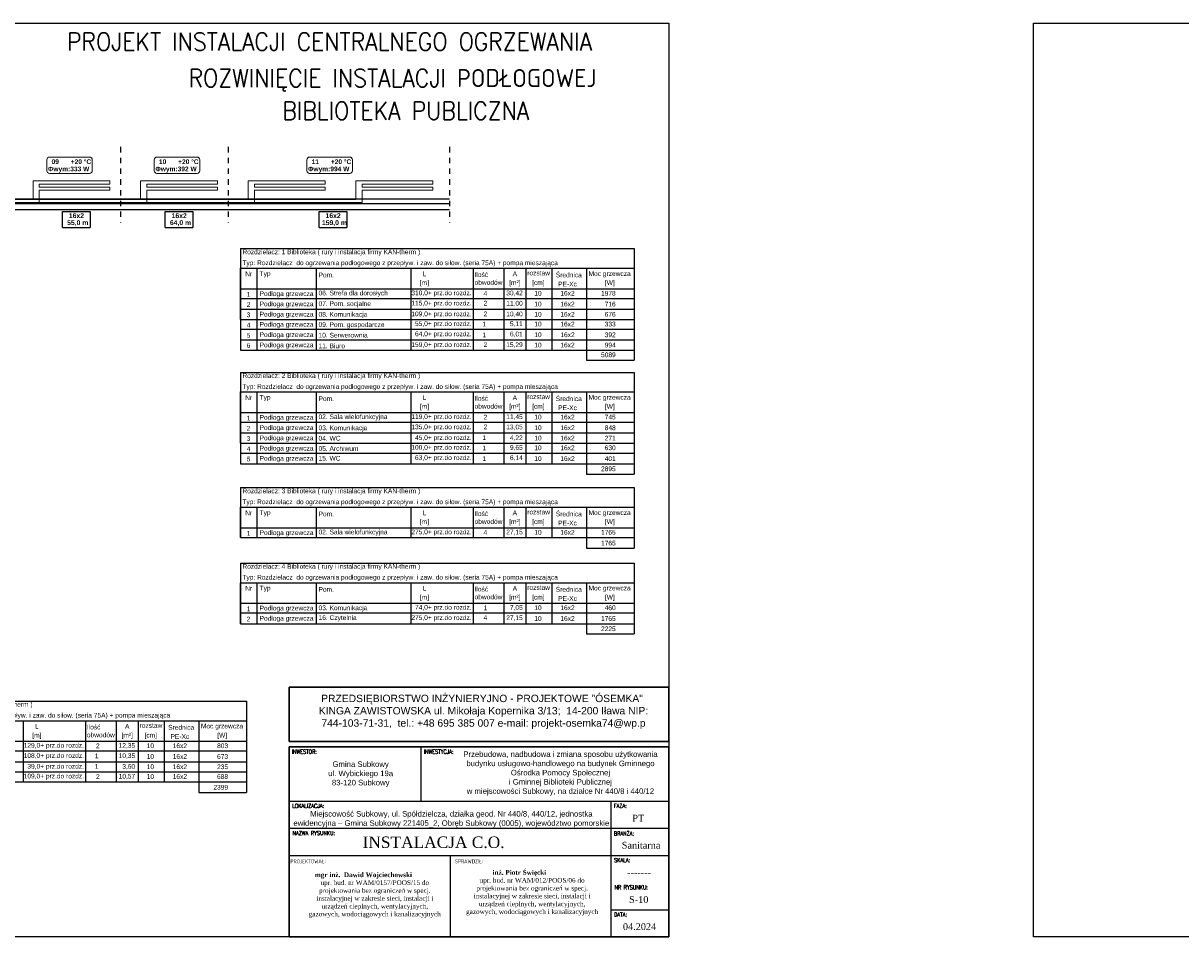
# Model space of a CAD drawing. Extents: x 280060 to 689961, y 120405 to 160329.
# Tile 70 of 85: x 669603 to 673368, y 149132 to 152102. Entities that reach past the tile are written whole.
import ezdxf
from ezdxf.lldxf.tags import DXFTag

# ---------------------------------------------------------------- set-up
doc = ezdxf.new("R2010")
doc.units = 0
doc.header["$MEASUREMENT"] = 0
doc.linetypes.add('3', pattern=[1, 0.5, -0.5])
for name, color, linetype, lineweight in [('KAM-pro Biała Zarys', 7, 'CONTINUOUS', 9), ('KAM-pro Opis Sanitarny', 7, 'CONTINUOUS', 18), ('KAM-pro opis Temperatury', 102, 'CONTINUOUS', 18)]:
    doc.layers.add(name, color=color, linetype=linetype, lineweight=lineweight)
doc.layers.add('KAM-pro Podłogówka Powrót', color=7, linetype='DASH', lineweight=9, true_color=0x008000)
doc.layers.add('KAM-pro Podłogówka Zasilanie', color=7, linetype='SOLID', lineweight=9, true_color=0xff8000)
doc.styles.add('GRUBA', font='times.ttf')
doc.styles.add('KomProjekt', font='arial.ttf')
doc.styles.add('moj', font='romans.shx', dxfattribs={"width": 0.9, "height": 10})
doc.styles.add('Tabelka', font='times.ttf', dxfattribs={"width": 0.8})
tags = doc.linetypes.add('DASH', pattern=[15, 10, -5]).pattern_tags.tags
tags[6:7] = [DXFTag(74, 4), DXFTag(75, 0), DXFTag(340, '0'), DXFTag(46, 0.0), DXFTag(50, 0.0), DXFTag(44, 0.0), DXFTag(45, 0.0)]
tags[4:5] = [DXFTag(74, 4), DXFTag(75, 0), DXFTag(340, '0'), DXFTag(46, 0.0), DXFTag(50, 0.0), DXFTag(44, 0.0), DXFTag(45, 0.0)]
tags = doc.linetypes.add('SOLID', pattern=[10, 10, 0]).pattern_tags.tags
tags[6:7] = [DXFTag(74, 4), DXFTag(75, 0), DXFTag(340, '0'), DXFTag(46, 0.0), DXFTag(50, 0.0), DXFTag(44, 0.0), DXFTag(45, 0.0)]
tags[4:5] = [DXFTag(74, 4), DXFTag(75, 0), DXFTag(340, '0'), DXFTag(46, 0.0), DXFTag(50, 0.0), DXFTag(44, 0.0), DXFTag(45, 0.0)]

msp = doc.modelspace()

# ---------------------------------------------------------------- linework, layer by layer
at = {"layer": 'KAM-pro Biała Zarys', "linetype": '3', "lineweight": 25, "ltscale": 35}
for p, q in [((669919.6, 151699.9), (669919.6, 151453.2)), ((670269.6, 151699.9), (670269.6, 151453.2)), ((670989.2, 151699.9), (670989.2, 151453.2))]:
    msp.add_line(p, q, dxfattribs=at)
at = {"layer": 'KAM-pro Biała Zarys', "lineweight": 25}
for p, q in [((666118.7, 151531.3), (670989.2, 151531.3)), ((666118.7, 151516.3), (670989.2, 151516.3)), ((666118.7, 151496.3), (670989.2, 151496.3)), ((669730.4, 151438.3), (669730.4, 151490)), ((669730.4, 151490), (669820.4, 151490)), ((669820.4, 151490), (669820.4, 151438.3)), ((670064.6, 151438.3), (670064.6, 151490)), ((670064.6, 151490), (670154.5, 151490)), ((670154.5, 151490), (670154.5, 151438.3)), ((670565.2, 151438.3), (670565.2, 151490)), ((670565.2, 151490), (670655.2, 151490)), ((670655.2, 151490), (670655.2, 151438.3)), ((669730.4, 151438.3), (669820.4, 151438.3)), ((670064.6, 151438.3), (670154.5, 151438.3)), ((670565.2, 151438.3), (670655.2, 151438.3)), ((670896.8, 149749.6), (670896.8, 149573.2)), ((670468.1, 149573.2), (671702.5, 149573.2)), ((671515.4, 149132.4), (671515.4, 149573.2)), ((670468.1, 149485.1), (671702.5, 149485.1)), ((670468.1, 149396.9), (671515.4, 149396.9)), ((670991.8, 149396.9), (670991.8, 149132.4)), ((671515.4, 149396.9), (671702.5, 149396.9)), ((671515.4, 149220.6), (671702.5, 149220.6))]:
    msp.add_line(p, q, dxfattribs=at)
at = {"layer": 'KAM-pro Biała Zarys', "lineweight": 30}
for p, q in [((671702.5, 149943.6), (670468.1, 149943.6)), ((670468.1, 149943.6), (670468.1, 149767.2)), ((671702.5, 149943.6), (671702.5, 149767.2)), ((670468.1, 149767.2), (671702.5, 149767.2)), ((671702.5, 149749.6), (670468.1, 149749.6)), ((670468.1, 149749.6), (670468.1, 149132.4)), ((671702.5, 149132.4), (671702.5, 149749.6)), ((670468.1, 149132.4), (671702.5, 149132.4))]:
    msp.add_line(p, q, dxfattribs=at)
at = {"layer": 'KAM-pro Biała Zarys', "lineweight": 25}
for points in [[(665402.5, 152102.4), (671702.5, 152102.4), (671702.5, 149132.4), (665402.5, 149132.4)], [(672888.6, 152102.4), (679188.6, 152102.4), (679188.6, 149132.4), (672888.6, 149132.4)]]:
    msp.add_lwpolyline(points, close=True, dxfattribs=at)
at = {"layer": 'KAM-pro Opis Sanitarny', "lineweight": 25}
for p, q in [((670309.8, 151369.6), (670309.8, 151039.1)), ((670309.8, 151369.6), (671590.7, 151369.6)), ((671590.7, 151369.6), (671590.7, 151007.4)), ((670309.8, 151305.8), (671590.7, 151305.8)), ((670309.8, 151139.1), (670309.8, 151305.8)), ((670363.1, 151305.8), (670363.1, 151039.1)), ((670555.8, 151305.8), (670555.8, 151039.1)), ((670864.1, 151305.8), (670864.1, 151039.1)), ((671066.8, 151305.8), (671066.8, 151039.1)), ((671166.7, 151305.8), (671166.7, 151039.1)), ((671238.1, 151305.8), (671238.1, 151039.1)), ((671322.9, 151305.8), (671322.9, 151039.1)), ((671435, 151305.8), (671435, 151007.4)), ((670309.8, 151239.1), (671590.7, 151239.1)), ((670309.8, 151207.4), (671590.7, 151207.4)), ((670309.8, 151172.5), (671590.7, 151172.5)), ((670309.8, 151139.1), (671590.7, 151139.1)), ((670309.8, 151107.4), (671590.7, 151107.4)), ((670309.8, 151072.5), (671590.7, 151072.5)), ((670309.8, 151039.1), (671590.7, 151039.1)), ((671435, 151007.4), (671590.7, 151007.4)), ((670309.8, 150967.3), (670309.8, 150670.2)), ((670309.8, 150967.3), (671590.7, 150967.3)), ((671590.7, 150967.3), (671590.7, 150636.8)), ((670309.8, 150903.5), (671590.7, 150903.5)), ((670309.8, 150736.8), (670309.8, 150903.5)), ((670363.1, 150903.5), (670363.1, 150670.2)), ((670555.8, 150903.5), (670555.8, 150670.2)), ((670864.1, 150903.5), (670864.1, 150670.2)), ((671066.8, 150903.5), (671066.8, 150670.2)), ((671166.7, 150903.5), (671166.7, 150670.2)), ((671238.1, 150903.5), (671238.1, 150670.2)), ((671322.9, 150903.5), (671322.9, 150670.2)), ((671435, 150903.5), (671435, 150636.8)), ((670309.8, 150836.8), (671590.7, 150836.8)), ((670309.8, 150805.1), (671590.7, 150805.1)), ((670309.8, 150770.2), (671590.7, 150770.2)), ((670309.8, 150736.8), (671590.7, 150736.8)), ((670309.8, 150705.1), (671590.7, 150705.1)), ((670309.8, 150670.2), (671590.7, 150670.2)), ((671435, 150636.8), (671590.7, 150636.8)), ((670309.8, 150592.6), (670309.8, 150430.4)), ((670309.8, 150592.6), (671590.7, 150592.6)), ((671590.7, 150592.6), (671590.7, 150395.5)), ((670309.8, 150528.8), (671590.7, 150528.8)), ((670309.8, 150430.4), (670309.8, 150528.8)), ((670363.1, 150528.8), (670363.1, 150430.4)), ((670555.8, 150528.8), (670555.8, 150430.4)), ((670864.1, 150528.8), (670864.1, 150430.4)), ((671066.8, 150528.8), (671066.8, 150430.4)), ((671166.7, 150528.8), (671166.7, 150430.4)), ((671238.1, 150528.8), (671238.1, 150430.4)), ((671322.9, 150528.8), (671322.9, 150430.4)), ((671435, 150528.8), (671435, 150395.5)), ((670309.8, 150462.2), (671590.7, 150462.2)), ((670309.8, 150430.4), (671590.7, 150430.4)), ((671435, 150395.5), (671590.7, 150395.5)), ((670309.8, 150347.3), (670309.8, 150150.2)), ((670309.8, 150347.3), (671590.7, 150347.3)), ((671590.7, 150347.3), (671590.7, 150116.9)), ((670309.8, 150283.5), (671590.7, 150283.5)), ((670309.8, 150150.2), (670309.8, 150283.5)), ((670363.1, 150283.5), (670363.1, 150150.2)), ((670555.8, 150283.5), (670555.8, 150150.2)), ((670864.1, 150283.5), (670864.1, 150150.2)), ((671066.8, 150283.5), (671066.8, 150150.2)), ((671166.7, 150283.5), (671166.7, 150150.2)), ((671238.1, 150283.5), (671238.1, 150150.2)), ((671322.9, 150283.5), (671322.9, 150150.2)), ((671435, 150283.5), (671435, 150116.9)), ((670309.8, 150216.9), (671590.7, 150216.9)), ((670309.8, 150185.1), (671590.7, 150185.1)), ((670309.8, 150150.2), (671590.7, 150150.2)), ((671435, 150116.9), (671590.7, 150116.9)), ((669049.1, 149898.8), (670329.9, 149898.8)), ((670329.9, 149898.8), (670329.9, 149601.7)), ((669049.1, 149835), (670329.9, 149835)), ((669603.4, 149835), (669603.4, 149636.6)), ((669806, 149835), (669806, 149636.6)), ((669905.9, 149835), (669905.9, 149636.6)), ((669977.3, 149835), (669977.3, 149636.6)), ((670062.1, 149835), (670062.1, 149636.6)), ((670174.3, 149835), (670174.3, 149601.7)), ((669049.1, 149768.3), (670329.9, 149768.3)), ((669049.1, 149736.6), (670329.9, 149736.6)), ((669049.1, 149701.7), (670329.9, 149701.7)), ((669049.1, 149668.3), (670329.9, 149668.3)), ((669049.1, 149636.6), (670329.9, 149636.6)), ((670174.3, 149601.7), (670329.9, 149601.7))]:
    msp.add_line(p, q, dxfattribs=at)
at = {"layer": 'KAM-pro opis Temperatury', "color": 3}
for points in [[(669688.7, 151614.1), (669819.1, 151614.1, 0.414214), (669827.9, 151622.9), (669827.9, 151658.2, 0.414214), (669819.1, 151667.1), (669688.7, 151667.1, 0.414214), (669679.9, 151658.2), (669679.9, 151622.9, 0.414214), (669688.7, 151614.1)], [(670038.1, 151614.1), (670168.4, 151614.1, 0.414214), (670177.2, 151622.9), (670177.2, 151658.2, 0.414214), (670168.4, 151667.1), (670038.1, 151667.1, 0.414214), (670029.2, 151658.2), (670029.2, 151622.9, 0.414214), (670038.1, 151614.1)], [(670534.7, 151614.1), (670665, 151614.1, 0.414214), (670673.9, 151622.9), (670673.9, 151658.2, 0.414214), (670665, 151667.1), (670534.7, 151667.1, 0.414214), (670525.9, 151658.2), (670525.9, 151622.9, 0.414214), (670534.7, 151614.1)]]:
    msp.add_lwpolyline(points, format="xyb", dxfattribs=at)
at = {"layer": 'KAM-pro Podłogówka Powrót', "color": 4}
for p, q in [((669655.1, 151579.4), (669655.1, 151569.4)), ((669655.1, 151569.4), (669885.1, 151569.4)), ((669885.1, 151559.4), (669655.1, 151559.4)), ((669655.1, 151559.4), (669655.1, 151549.4)), ((669885.1, 151569.4), (669885.1, 151559.4)), ((670005.1, 151579.4), (670005.1, 151569.4)), ((670005.1, 151569.4), (670235.1, 151569.4)), ((670235.1, 151559.4), (670005.1, 151559.4)), ((670005.1, 151559.4), (670005.1, 151549.4)), ((670235.1, 151569.4), (670235.1, 151559.4)), ((670355.1, 151579.4), (670355.1, 151569.4)), ((670355.1, 151569.4), (670585.1, 151569.4)), ((670585.1, 151559.4), (670355.1, 151559.4)), ((670355.1, 151559.4), (670355.1, 151549.4)), ((670585.1, 151569.4), (670585.1, 151559.4)), ((670705.1, 151579.4), (670705.1, 151569.4)), ((670705.1, 151569.4), (670935.1, 151569.4)), ((670935.1, 151559.4), (670705.1, 151559.4)), ((670705.1, 151559.4), (670705.1, 151549.4)), ((670935.1, 151569.4), (670935.1, 151559.4)), ((666335.1, 151519.4), (670705.1, 151519.4))]:
    msp.add_line(p, q, dxfattribs=at)
for points in [[(669655.1, 151549.4), (669655.1, 151549.1), (669655.1, 151548.2), (669655.1, 151546.4), (669655.1, 151543.6), (669655.1, 151540.2), (669655.1, 151536.3), (669655.1, 151532.4), (669655.1, 151528.5), (669655.1, 151525.1), (669655.1, 151522.3), (669655.1, 151520.5), (669655.1, 151519.6), (669655.1, 151519.4)], [(670005.1, 151549.4), (670005.1, 151549.1), (670005.1, 151548.2), (670005.1, 151546.4), (670005.1, 151543.6), (670005.1, 151540.2), (670005.1, 151536.3), (670005.1, 151532.4), (670005.1, 151528.5), (670005.1, 151525.1), (670005.1, 151522.3), (670005.1, 151520.5), (670005.1, 151519.6), (670005.1, 151519.4)], [(670355.1, 151549.4), (670355.1, 151549.1), (670355.1, 151548.2), (670355.1, 151546.4), (670355.1, 151543.6), (670355.1, 151540.2), (670355.1, 151536.3), (670355.1, 151532.4), (670355.1, 151528.5), (670355.1, 151525.1), (670355.1, 151522.3), (670355.1, 151520.5), (670355.1, 151519.6), (670355.1, 151519.4)], [(670705.1, 151549.4), (670705.1, 151549.1), (670705.1, 151548.2), (670705.1, 151546.4), (670705.1, 151543.6), (670705.1, 151540.2), (670705.1, 151536.3), (670705.1, 151532.4), (670705.1, 151528.5), (670705.1, 151525.1), (670705.1, 151522.3), (670705.1, 151520.5), (670705.1, 151519.6), (670705.1, 151519.4)]]:
    msp.add_open_spline(points, degree=3, knots=[0, 0, 0, 0, 0.698723, 2.614576, 5.477085, 9.015778, 12.96018, 17.03982, 20.984222, 24.522915, 27.385424, 29.301277, 30, 30, 30, 30], dxfattribs=at)
at = {"layer": 'KAM-pro Podłogówka Zasilanie', "color": 1}
for p, q in [((669635.1, 151549.4), (669635.1, 151589.4)), ((669635.1, 151589.4), (669885.1, 151589.4)), ((669885.1, 151579.4), (669655.1, 151579.4)), ((669885.1, 151589.4), (669885.1, 151579.4)), ((669985.1, 151549.4), (669985.1, 151589.4)), ((669985.1, 151589.4), (670235.1, 151589.4)), ((670235.1, 151579.4), (670005.1, 151579.4)), ((670235.1, 151589.4), (670235.1, 151579.4)), ((670335.1, 151549.4), (670335.1, 151589.4)), ((670335.1, 151589.4), (670585.1, 151589.4)), ((670585.1, 151579.4), (670355.1, 151579.4)), ((670585.1, 151589.4), (670585.1, 151579.4)), ((670685.1, 151549.4), (670685.1, 151589.4)), ((670685.1, 151589.4), (670935.1, 151589.4)), ((670935.1, 151579.4), (670705.1, 151579.4)), ((670935.1, 151589.4), (670935.1, 151579.4)), ((666325.1, 151529.4), (670685.1, 151529.4))]:
    msp.add_line(p, q, dxfattribs=at)
for points in [[(669635.1, 151549.4), (669635.1, 151549.2), (669635.1, 151548.6), (669635.1, 151547.4), (669635.1, 151545.5), (669635.1, 151543.3), (669635.1, 151540.7), (669635.1, 151538), (669635.1, 151535.5), (669635.1, 151533.2), (669635.1, 151531.3), (669635.1, 151530.1), (669635.1, 151529.5), (669635.1, 151529.4)], [(669985.1, 151549.4), (669985.1, 151549.2), (669985.1, 151548.6), (669985.1, 151547.4), (669985.1, 151545.5), (669985.1, 151543.3), (669985.1, 151540.7), (669985.1, 151538), (669985.1, 151535.5), (669985.1, 151533.2), (669985.1, 151531.3), (669985.1, 151530.1), (669985.1, 151529.5), (669985.1, 151529.4)], [(670335.1, 151549.4), (670335.1, 151549.2), (670335.1, 151548.6), (670335.1, 151547.4), (670335.1, 151545.5), (670335.1, 151543.3), (670335.1, 151540.7), (670335.1, 151538), (670335.1, 151535.5), (670335.1, 151533.2), (670335.1, 151531.3), (670335.1, 151530.1), (670335.1, 151529.5), (670335.1, 151529.4)], [(670685.1, 151549.4), (670685.1, 151549.2), (670685.1, 151548.6), (670685.1, 151547.4), (670685.1, 151545.5), (670685.1, 151543.3), (670685.1, 151540.7), (670685.1, 151538), (670685.1, 151535.5), (670685.1, 151533.2), (670685.1, 151531.3), (670685.1, 151530.1), (670685.1, 151529.5), (670685.1, 151529.4)]]:
    msp.add_open_spline(points, degree=3, knots=[0, 0, 0, 0, 0.465815, 1.74305, 3.65139, 6.010518, 8.64012, 11.35988, 13.989482, 16.34861, 18.25695, 19.534185, 20, 20, 20, 20], dxfattribs=at)

# ---------------------------------------------------------------- texts
at = {"layer": 'KAM-pro Biała Zarys', "color": 1, "lineweight": 25, "style": 'moj', "width": 0.9}
for s, p in [('PROJEKT INSTALACJI CENTRALNEGO OGRZEWANIA', (669745.5, 152013)), ('ROZWINIĘCIE INSTALACJI PODŁOGOWEJ', (670141, 151894.8)), ('BIBLIOTEKA PUBLICZNA', (670445.7, 151788.4))]:
    msp.add_text(s, height=58.343, dxfattribs=at).set_placement(p)
at = {"layer": 'KAM-pro Biała Zarys', "lineweight": 20, "style": 'GRUBA'}
msp.add_text('INSTALACJA C.O.', height=37.305, dxfattribs=at).set_placement((670706.9, 149421.2))
at = {"layer": 'KAM-pro Biała Zarys', "lineweight": 25, "char_height": 15.84, "attachment_point": 2}
for s, insert in [('\\fArial|b1|i0;16x2', (669776.3, 151484.5)), ('\\fArial|b1|i0;16x2', (670110.5, 151484.5)), ('\\fArial|b1|i0;16x2', (670611.1, 151484.5)), ('{\\fArial|b1|i0|c238|p34;55,0 m}', (669780.5, 151461.9)), ('{\\fArial|b1|i0|c238|p34;64,0 m}', (670114.7, 151461.9)), ('{\\fArial|b1|i0|c238|p34;159,0 m}', (670615.3, 151461.9))]:
    msp.add_mtext(s, dxfattribs=dict(at, insert=insert))
at = {"layer": 'KAM-pro Biała Zarys', "lineweight": 25, "attachment_point": 5}
for s, insert, char_height, width, style in [('PRZEDSIĘBIORSTWO INŻYNIERYJNO - PROJEKTOWE "ÓSEMKA"  KINGA ZAWISTOWSKA ul. Mikołaja Kopernika 3/13;  14-200 Iława NIP: 744-103-71-31,  tel.: +48 695 385 007 e-mail: projekt-osemka74@wp.p', (671100.1, 149863.8), 24, 1112.605, 'KomProjekt'), ('\\pt198.39;{\\Fromans|c238;INWESTOR:}', (670517.4, 149734.2), 13.226, 80.865, 'Tabelka'), ('\\pt198.39;{\\Fromans|c238;INWESTYCJA:}', (670954.2, 149734.2), 13.226, 97.183, 'Tabelka'), ('\\A1;Przebudowa, nadbudowa i zmiana sposobu użytkowania budynku usługowo-handlowego na budynek Gminnego Ośrodka Pomocy Społecznej ^Ji Gminnej Biblioteki Publicznej \\Pw miejscowości Subkowy, na działce Nr 440/8 i 440/12', (671350.5, 149663.5), 18, 693.049, 'KomProjekt'), ('Gmina Subkowy\\Pul. Wybickiego 19a\\P83-120 Subkowy', (670700.7, 149661), 18, 357.226, 'KomProjekt'), ('\\pt198.39;{\\Fromans|c238;LOKALIZACJA:}', (670529.9, 149557.8), 13.226, 105.801, 'Tabelka'), ('Miejscowość Subkowy, ul. Spółdzielcza, działka geod. Nr 440/8, 440/12, jednostka ewidencyjna – Gmina Subkowy 221405_2, Obręb Subkowy (0005), województwo pomorskie', (670995.6, 149514.5), 18, 1052.831, 'KomProjekt'), ('\\pt198.39;{\\Fromans|c238;FAZA:}', (671545, 149557.8), 13.226, 41.576, 'Tabelka'), ('\\pt330.64;{\\W1;PT}', (671603.6, 149518.1), 22.043, 76.108, 'Tabelka'), ('\\pt198.39;{\\Fromans|c238;NAZWA RYSUNKU:}', (670548.3, 149469.6), 13.226, 142.635, 'Tabelka'), ('\\pt112.5;{\\Fromans|c238;BRANŻA:}', (671556.9, 149468.1), 13.226, 65.349, 'Tabelka'), ('\\pt330.64;{\\W1;Sanitarna}', (671612.7, 149430), 22.043, 105.552, 'Tabelka'), ('\\pt198.39;{\\Fromans|c238;PROJEKTOWAŁ:}', (670529.6, 149377.9), 13.226, 105.326, 'Tabelka'), ('\\pt198.39;{\\Fromans|c238;SPRAWDZIŁ:}', (671053.2, 149377.9), 13.226, 105.326, 'Tabelka'), ('\\pt198.39;{\\Fromans|c238;SKALA:}', (671551.2, 149381.5), 13.226, 53.958, 'Tabelka'), ('\\pi-74.314;{\\fTimes New Roman|b1|i0|c238|p18;mgr inż.  Dawid Wojciechowski\\fTimes New Roman|b0|i0|c238|p18;\\P\\pi0;upr. bud. nr WAM/0157/POOS/15 do \\Pprojektowania bez ograniczeń w specj. \\Pinstalacyjnej w zakresie sieci, instalacji i \\Purządzeń cieplnych, wentylacyjnych, \\Pgazowych, wodociągowych i kanalizacyjnych}', (670746.7, 149267.8), 15.3, 421.876, 'KomProjekt'), ('\\pi-82.57;{\\fTimes New Roman|b1|i0|c238|p18;inż. Piotr Święcki\\fTimes New Roman|b0|i0|c238|p18;\\P\\pi0;upr. bud. nr WAM/012/POOS/06 do \\Pprojektowania bez ograniczeń w specj. \\Pinstalacyjnej w zakresie sieci, instalacji i \\Purządzeń cieplnych, wentylacyjnych, \\Pgazowych, wodociągowych i kanalizacyjnych}', (671258.4, 149275.4), 15.3, 421.876, 'KomProjekt'), ('\\pt330.64;{\\W1;-------}', (671606, 149341.8), 22.043, 89.072, 'Tabelka'), ('\\pt198.39;{\\Fromans|c238;NR RYSUNKU:}', (671580.6, 149293.3), 13.226, 112.882, 'Tabelka'), ('\\pt330.64;{\\W1;S-10}', (671605.2, 149253.6), 22.043, 89.072, 'Tabelka'), ('\\pt198.39;{\\Fromans|c238;DATA:}', (671545.9, 149205.1), 13.226, 43.36, 'Tabelka'), ('\\pt330.64;{\\W1;04.2024}', (671607.7, 149165.5), 22.043, 137.586, 'Tabelka')]:
    msp.add_mtext(s, dxfattribs=dict(at, insert=insert, char_height=char_height, width=width, style=style))
at = {"layer": 'KAM-pro Opis Sanitarny', "lineweight": 25, "char_height": 15.358}
for s, insert, attachment_point in [('{\\fArial|b0|i0|c238|p34;Typ: Rozdzielacz  do ogrzewania podłogowego z przepływ. i zaw. do siłow. (seria 75A) + pompa mieszająca}', (670316.1, 151311.1), 7), ('{\\fArial|b0|i0|c238|p34;Rozdzielacz: 1 Biblioteka ( rury i instalacja firmy KAN-therm )}', (670316.1, 151346.6), 7), ('\\fArial|b0|i0;Nr', (670336.5, 151279.9), 8), ('\\fArial|b0|i0;Typ', (670372, 151276), 7), ('{\\fArial|b0|i0|c238|p34;Pom.}', (670563.7, 151276), 7), ('\\fArial|b0|i0;L', (670908.4, 151279.9), 8), ('{\\fArial|b0|i0|c238|p34;Ilość \\Pobwodów}', (671071.1, 151251.6), 7), ('\\fArial|b0|i0;A', (671202.2, 151279.9), 8), ('{\\fArial|b0|i0|c238|p34;rozstaw}', (671242.5, 151282.4), 7), ('{\\fArial|b0|i0|c238|p34;Średnica}', (671377.7, 151276), 8), ('{\\fArial|b0|i0|c238|p34;Moc grzewcza}', (671510.5, 151276), 8), ('\\fArial|b0|i0;[m]', (670908.4, 151246.5), 8), ('\\fArial|b0|i0;[m²]', (671202.2, 151246.5), 8), ('{\\fArial|b0|i0|c238|p34;[cm]}', (671278.7, 151246.5), 8), ('{\\fArial|b0|i0|c238|p34;PE-Xc}', (671373.5, 151246.5), 8), ('{\\fArial|b0|i0|c238|p34;[W]}', (671511.1, 151246.5), 8), ('\\fArial|b0|i0;1', (670342, 151213.2), 9), ('\\fArial|b0|i0;Podłoga grzewcza', (670372, 151210.9), 7), ('{\\fArial|b0|i0|c238|p34;06. Strefa dla dorosłych}', (670563.7, 151212.9), 7), ('{\\fArial|b0|i0|c238|p34;310,0+ prz.do rozdz.}', (671061.7, 151213.4), 9), ('{\\fArial|b0|i0|c238|p34;4}', (671112.5, 151216.4), 9), ('{\\fArial|b0|i0|c238|p34;30,42}', (671227.9, 151214.8), 9), ('{\\fArial|b0|i0|c238|p34;10}', (671289.3, 151216.4), 9), ('{\\fArial|b0|i0|c238|p34;16x2}', (671396.7, 151216.4), 9), ('{\\fArial|b0|i0|c238|p34;1978}', (671530.2, 151216.4), 9), ('\\fArial|b0|i0;2', (670342, 151179.9), 9), ('\\fArial|b0|i0;Podłoga grzewcza', (670372, 151177.6), 7), ('{\\fArial|b0|i0|c238|p34;07. Pom. socjalne}', (670563.7, 151178.4), 7), ('{\\fArial|b0|i0|c238|p34;115,0+ prz.do rozdz.}', (671061.7, 151180.1), 9), ('{\\fArial|b0|i0|c238|p34;2}', (671112.5, 151184.6), 9), ('{\\fArial|b0|i0|c238|p34;11,00}', (671227.9, 151181.5), 9), ('{\\fArial|b0|i0|c238|p34;10}', (671289.3, 151181.5), 9), ('{\\fArial|b0|i0|c238|p34;16x2}', (671396.7, 151181.5), 9), ('{\\fArial|b0|i0|c238|p34;716}', (671530.2, 151181.4), 9), ('\\fArial|b0|i0;3', (670342, 151146.5), 9), ('\\fArial|b0|i0;Podłoga grzewcza', (670372, 151144.2), 7), ('{\\fArial|b0|i0|c238|p34;08. Komunikacja}', (670563.7, 151143.5), 7), ('{\\fArial|b0|i0|c238|p34;109,0+ prz.do rozdz.}', (671061.7, 151145.1), 9), ('{\\fArial|b0|i0|c238|p34;2}', (671112.5, 151149.7), 9), ('{\\fArial|b0|i0|c238|p34;10,40}', (671227.9, 151146.6), 9), ('{\\fArial|b0|i0|c238|p34;10}', (671289.3, 151148.1), 9), ('{\\fArial|b0|i0|c238|p34;16x2}', (671396.7, 151148.2), 9), ('{\\fArial|b0|i0|c238|p34;676}', (671530.2, 151148.1), 9), ('{\\fArial|b0|i0|c238|p34;4}', (670342, 151113.2), 9), ('\\fArial|b0|i0;Podłoga grzewcza', (670372, 151110.9), 7), ('{\\fArial|b0|i0|c238|p34;09. Pom. gospodarcze}', (670563.7, 151110.2), 7), ('{\\fArial|b0|i0|c238|p34;55,0+ prz.do rozdz.}', (671061.7, 151113.4), 9), ('{\\fArial|b0|i0|c238|p34;1}', (671108.8, 151116.4), 9), ('{\\fArial|b0|i0|c238|p34;5,11}', (671227.9, 151114.8), 9), ('{\\fArial|b0|i0|c238|p34;10}', (671289.3, 151116.4), 9), ('{\\fArial|b0|i0|c238|p34;16x2}', (671396.7, 151116.4), 9), ('{\\fArial|b0|i0|c238|p34;333}', (671530.2, 151116.4), 9), ('{\\fArial|b0|i0|c238|p34;5}', (670342, 151079.9), 9), ('\\fArial|b0|i0;Podłoga grzewcza', (670372, 151077.6), 7), ('{\\fArial|b0|i0|c238|p34;10. Serwerownia}', (670563.7, 151080.4), 7), ('{\\fArial|b0|i0|c238|p34;64,0+ prz.do rozdz.}', (671061.7, 151080.1), 9), ('{\\fArial|b0|i0|c238|p34;1}', (671108.8, 151081.5), 9), ('{\\fArial|b0|i0|c238|p34;2}', (671112.5, 151049.7), 9), ('{\\fArial|b0|i0|c238|p34;6,01}', (671227.9, 151081.5), 9), ('{\\fArial|b0|i0|c238|p34;10}', (671289.3, 151081.5), 9), ('{\\fArial|b0|i0|c238|p34;16x2}', (671396.7, 151081.5), 9), ('{\\fArial|b0|i0|c238|p34;392}', (671530.2, 151081.4), 9), ('{\\fArial|b0|i0|c238|p34;6}', (670342, 151046.5), 9), ('\\fArial|b0|i0;Podłoga grzewcza', (670372, 151044.2), 7), ('{\\fArial|b0|i0|c238|p34;11. Biuro}', (670563.7, 151045.5), 7), ('{\\fArial|b0|i0|c238|p34;159,0+ prz.do rozdz.}', (671061.7, 151045.1), 9), ('{\\fArial|b0|i0|c238|p34;15,29}', (671227.9, 151046.6), 9), ('{\\fArial|b0|i0|c238|p34;10}', (671289.3, 151048.1), 9), ('{\\fArial|b0|i0|c238|p34;16x2}', (671396.7, 151048.2), 9), ('{\\fArial|b0|i0|c238|p34;5089}', (671530.2, 151016.4), 9), ('{\\fArial|b0|i0|c238|p34;994}', (671530.2, 151048.1), 9), ('{\\fArial|b0|i0|c238|p34;Rozdzielacz: 2 Biblioteka ( rury i instalacja firmy KAN-therm )}', (670316.1, 150944.3), 7), ('{\\fArial|b0|i0|c238|p34;Typ: Rozdzielacz  do ogrzewania podłogowego z przepływ. i zaw. do siłow. (seria 75A) + pompa mieszająca}', (670316.1, 150908.8), 7), ('\\fArial|b0|i0;Nr', (670336.5, 150877.6), 8), ('\\fArial|b0|i0;Typ', (670372, 150873.7), 7), ('{\\fArial|b0|i0|c238|p34;Pom.}', (670563.7, 150873.7), 7), ('\\fArial|b0|i0;L', (670908.4, 150877.6), 8), ('{\\fArial|b0|i0|c238|p34;Ilość \\Pobwodów}', (671071.1, 150849.3), 7), ('\\fArial|b0|i0;A', (671202.2, 150877.6), 8), ('{\\fArial|b0|i0|c238|p34;rozstaw}', (671242.5, 150880.1), 7), ('{\\fArial|b0|i0|c238|p34;Średnica}', (671377.7, 150873.7), 8), ('{\\fArial|b0|i0|c238|p34;Moc grzewcza}', (671510.5, 150873.7), 8), ('\\fArial|b0|i0;[m]', (670908.4, 150844.2), 8), ('\\fArial|b0|i0;[m²]', (671202.2, 150844.2), 8), ('{\\fArial|b0|i0|c238|p34;[cm]}', (671278.7, 150844.2), 8), ('{\\fArial|b0|i0|c238|p34;PE-Xc}', (671373.5, 150844.2), 8), ('{\\fArial|b0|i0|c238|p34;[W]}', (671511.1, 150844.2), 8), ('\\fArial|b0|i0;1', (670342, 150810.9), 9), ('\\fArial|b0|i0;Podłoga grzewcza', (670372, 150808.6), 7), ('{\\fArial|b0|i0|c238|p34;02. Sala wielofunkcyjna}', (670563.7, 150810.7), 7), ('{\\fArial|b0|i0|c238|p34;119,0+ prz.do rozdz.}', (671061.7, 150811.1), 9), ('{\\fArial|b0|i0|c238|p34;2}', (671112.5, 150814.1), 9), ('{\\fArial|b0|i0|c238|p34;11,45}', (671227.9, 150812.5), 9), ('{\\fArial|b0|i0|c238|p34;10}', (671289.3, 150814.1), 9), ('{\\fArial|b0|i0|c238|p34;16x2}', (671396.7, 150814.1), 9), ('{\\fArial|b0|i0|c238|p34;745}', (671530.2, 150814.1), 9), ('\\fArial|b0|i0;2', (670342, 150777.6), 9), ('\\fArial|b0|i0;Podłoga grzewcza', (670372, 150775.3), 7), ('{\\fArial|b0|i0|c238|p34;03. Komunikacja}', (670563.7, 150774.6), 7), ('{\\fArial|b0|i0|c238|p34;135,0+ prz.do rozdz.}', (671061.7, 150777.8), 9), ('{\\fArial|b0|i0|c238|p34;1}', (671108.8, 150747.4), 9), ('{\\fArial|b0|i0|c238|p34;2}', (671112.5, 150782.3), 9), ('{\\fArial|b0|i0|c238|p34;13,05}', (671227.9, 150779.2), 9), ('{\\fArial|b0|i0|c238|p34;10}', (671289.3, 150779.2), 9), ('{\\fArial|b0|i0|c238|p34;16x2}', (671396.7, 150779.2), 9), ('{\\fArial|b0|i0|c238|p34;848}', (671530.2, 150779.1), 9), ('{\\fArial|b0|i0|c238|p34;4}', (670342, 150710.9), 9), ('\\fArial|b0|i0;3', (670342, 150744.3), 9), ('\\fArial|b0|i0;Podłoga grzewcza', (670372, 150742), 7), ('\\fArial|b0|i0;Podłoga grzewcza', (670372, 150708.6), 7), ('{\\fArial|b0|i0|c238|p34;04. WC}', (670563.7, 150745.3), 7), ('{\\fArial|b0|i0|c238|p34;05. Archiwum}', (670563.7, 150711.9), 7), ('{\\fArial|b0|i0|c238|p34;100,0+ prz.do rozdz.}', (671061.7, 150711.1), 9), ('{\\fArial|b0|i0|c238|p34;45,0+ prz.do rozdz.}', (671061.7, 150742.9), 9), ('{\\fArial|b0|i0|c238|p34;1}', (671108.8, 150714.1), 9), ('{\\fArial|b0|i0|c238|p34;4,22}', (671227.9, 150744.3), 9), ('{\\fArial|b0|i0|c238|p34;9,65}', (671227.9, 150712.5), 9), ('{\\fArial|b0|i0|c238|p34;10}', (671289.3, 150745.8), 9), ('{\\fArial|b0|i0|c238|p34;10}', (671289.3, 150714.1), 9), ('{\\fArial|b0|i0|c238|p34;16x2}', (671396.7, 150745.9), 9), ('{\\fArial|b0|i0|c238|p34;16x2}', (671396.7, 150714.1), 9), ('{\\fArial|b0|i0|c238|p34;271}', (671530.2, 150745.8), 9), ('{\\fArial|b0|i0|c238|p34;630}', (671530.2, 150714.1), 9), ('{\\fArial|b0|i0|c238|p34;5}', (670342, 150677.6), 9), ('\\fArial|b0|i0;Podłoga grzewcza', (670372, 150675.3), 7), ('{\\fArial|b0|i0|c238|p34;15. WC}', (670563.7, 150680.2), 7), ('{\\fArial|b0|i0|c238|p34;63,0+ prz.do rozdz.}', (671061.7, 150677.8), 9), ('{\\fArial|b0|i0|c238|p34;1}', (671108.8, 150679.2), 9), ('{\\fArial|b0|i0|c238|p34;6,14}', (671227.9, 150679.2), 9), ('{\\fArial|b0|i0|c238|p34;10}', (671289.3, 150679.2), 9), ('{\\fArial|b0|i0|c238|p34;16x2}', (671396.7, 150679.2), 9), ('{\\fArial|b0|i0|c238|p34;401}', (671530.2, 150679.1), 9), ('{\\fArial|b0|i0|c238|p34;2895}', (671530.2, 150645.8), 9), ('{\\fArial|b0|i0|c238|p34;Rozdzielacz: 3 Biblioteka ( rury i instalacja firmy KAN-therm )}', (670316.1, 150569.6), 7), ('{\\fArial|b0|i0|c238|p34;Typ: Rozdzielacz  do ogrzewania podłogowego z przepływ. i zaw. do siłow. (seria 75A) + pompa mieszająca}', (670316.1, 150534.2), 7), ('\\fArial|b0|i0;Nr', (670336.5, 150502.9), 8), ('\\fArial|b0|i0;Typ', (670372, 150499.1), 7), ('{\\fArial|b0|i0|c238|p34;Pom.}', (670563.7, 150499.1), 7), ('\\fArial|b0|i0;L', (670908.4, 150502.9), 8), ('{\\fArial|b0|i0|c238|p34;Ilość \\Pobwodów}', (671071.1, 150474.6), 7), ('\\fArial|b0|i0;A', (671202.2, 150502.9), 8), ('{\\fArial|b0|i0|c238|p34;rozstaw}', (671242.5, 150505.4), 7), ('{\\fArial|b0|i0|c238|p34;Średnica}', (671377.7, 150499.1), 8), ('{\\fArial|b0|i0|c238|p34;Moc grzewcza}', (671510.5, 150499.1), 8), ('\\fArial|b0|i0;[m]', (670908.4, 150469.6), 8), ('\\fArial|b0|i0;[m²]', (671202.2, 150469.6), 8), ('{\\fArial|b0|i0|c238|p34;[cm]}', (671278.7, 150469.6), 8), ('{\\fArial|b0|i0|c238|p34;PE-Xc}', (671373.5, 150469.6), 8), ('{\\fArial|b0|i0|c238|p34;[W]}', (671511.1, 150469.6), 8), ('\\fArial|b0|i0;1', (670342, 150436.2), 9), ('\\fArial|b0|i0;Podłoga grzewcza', (670372, 150434), 7), ('{\\fArial|b0|i0|c238|p34;02. Sala wielofunkcyjna}', (670563.7, 150436), 7), ('{\\fArial|b0|i0|c238|p34;275,0+ prz.do rozdz.}', (671061.7, 150436.4), 9), ('{\\fArial|b0|i0|c238|p34;4}', (671112.5, 150439.4), 9), ('{\\fArial|b0|i0|c238|p34;27,15}', (671227.9, 150437.8), 9), ('{\\fArial|b0|i0|c238|p34;10}', (671289.3, 150439.4), 9), ('{\\fArial|b0|i0|c238|p34;16x2}', (671396.7, 150439.4), 9), ('{\\fArial|b0|i0|c238|p34;1765}', (671530.2, 150439.4), 9), ('{\\fArial|b0|i0|c238|p34;1765}', (671530.2, 150404.4), 9), ('{\\fArial|b0|i0|c238|p34;Rozdzielacz: 4 Biblioteka ( rury i instalacja firmy KAN-therm )}', (670316.1, 150324.3), 7), ('{\\fArial|b0|i0|c238|p34;Typ: Rozdzielacz  do ogrzewania podłogowego z przepływ. i zaw. do siłow. (seria 75A) + pompa mieszająca}', (670316.1, 150288.9), 7), ('{\\fArial|b0|i0|c238|p34;Ilość \\Pobwodów}', (671071.1, 150229.4), 7), ('{\\fArial|b0|i0|c238|p34;rozstaw}', (671242.5, 150260.1), 7), ('\\fArial|b0|i0;Nr', (670336.5, 150257.6), 8), ('\\fArial|b0|i0;Typ', (670372, 150253.8), 7), ('{\\fArial|b0|i0|c238|p34;Pom.}', (670563.7, 150253.8), 7), ('\\fArial|b0|i0;[m]', (670908.4, 150224.3), 8), ('\\fArial|b0|i0;L', (670908.4, 150257.6), 8), ('\\fArial|b0|i0;[m²]', (671202.2, 150224.3), 8), ('\\fArial|b0|i0;A', (671202.2, 150257.6), 8), ('{\\fArial|b0|i0|c238|p34;[cm]}', (671278.7, 150224.3), 8), ('{\\fArial|b0|i0|c238|p34;Średnica}', (671377.7, 150253.8), 8), ('{\\fArial|b0|i0|c238|p34;PE-Xc}', (671373.5, 150224.3), 8), ('{\\fArial|b0|i0|c238|p34;Moc grzewcza}', (671510.5, 150253.8), 8), ('{\\fArial|b0|i0|c238|p34;[W]}', (671511.1, 150224.3), 8), ('\\fArial|b0|i0;1', (670342, 150191), 9), ('\\fArial|b0|i0;Podłoga grzewcza', (670372, 150188.7), 7), ('{\\fArial|b0|i0|c238|p34;03. Komunikacja}', (670563.7, 150189.6), 7), ('{\\fArial|b0|i0|c238|p34;74,0+ prz.do rozdz.}', (671061.7, 150191.2), 9), ('{\\fArial|b0|i0|c238|p34;1}', (671112.5, 150194.1), 9), ('{\\fArial|b0|i0|c238|p34;7,05}', (671227.9, 150192.6), 9), ('{\\fArial|b0|i0|c238|p34;10}', (671289.3, 150194.1), 9), ('{\\fArial|b0|i0|c238|p34;16x2}', (671396.7, 150194.1), 9), ('{\\fArial|b0|i0|c238|p34;460}', (671530.2, 150194.1), 9), ('\\fArial|b0|i0;2', (670342, 150157.6), 9), ('\\fArial|b0|i0;Podłoga grzewcza', (670372, 150155.4), 7), ('{\\fArial|b0|i0|c238|p34;16. Czytelnia}', (670563.7, 150157.8), 7), ('{\\fArial|b0|i0|c238|p34;275,0+ prz.do rozdz.}', (671061.7, 150157.8), 9), ('{\\fArial|b0|i0|c238|p34;4}', (671112.5, 150162.4), 9), ('{\\fArial|b0|i0|c238|p34;27,15}', (671227.9, 150159.2), 9), ('{\\fArial|b0|i0|c238|p34;10}', (671289.3, 150159.2), 9), ('{\\fArial|b0|i0|c238|p34;16x2}', (671396.7, 150159.3), 9), ('{\\fArial|b0|i0|c238|p34;1765}', (671530.2, 150159.2), 9), ('{\\fArial|b0|i0|c238|p34;2225}', (671530.2, 150125.9), 9), ('{\\fArial|b0|i0|c238|p34;Rozdzielacz: 5 Biblioteka ( rury i instalacja firmy KAN-therm )}', (669055.4, 149875.8), 7), ('{\\fArial|b0|i0|c238|p34;Typ: Rozdzielacz  do ogrzewania podłogowego z przepływ. i zaw. do siłow. (seria 75A) + pompa mieszająca}', (669055.3, 149840.3), 7), ('\\fArial|b0|i0;L', (669647.6, 149809.1), 8), ('{\\fArial|b0|i0|c238|p34;Ilość \\Pobwodów}', (669810.3, 149780.8), 7), ('\\fArial|b0|i0;A', (669941.4, 149809.1), 8), ('{\\fArial|b0|i0|c238|p34;rozstaw}', (669981.7, 149811.6), 7), ('{\\fArial|b0|i0|c238|p34;Średnica}', (670116.9, 149805.2), 8), ('\\fArial|b0|i0;[m]', (669647.6, 149775.7), 8), ('\\fArial|b0|i0;[m²]', (669941.4, 149775.7), 8), ('{\\fArial|b0|i0|c238|p34;[cm]}', (670017.9, 149775.7), 8), ('{\\fArial|b0|i0|c238|p34;PE-Xc}', (670112.7, 149775.7), 8), ('{\\fArial|b0|i0|c238|p34;Moc grzewcza}', (670249.7, 149805.2), 8), ('{\\fArial|b0|i0|c238|p34;[W]}', (670250.4, 149775.7), 8), ('{\\fArial|b0|i0|c238|p34;129,0+ prz.do rozdz.}', (669800.9, 149742.6), 9), ('{\\fArial|b0|i0|c238|p34;2}', (669851.8, 149745.6), 9), ('{\\fArial|b0|i0|c238|p34;12,35}', (669967.2, 149744), 9), ('{\\fArial|b0|i0|c238|p34;10}', (670028.6, 149745.6), 9), ('{\\fArial|b0|i0|c238|p34;16x2}', (670136, 149745.6), 9), ('{\\fArial|b0|i0|c238|p34;803}', (670269.5, 149745.6), 9), ('{\\fArial|b0|i0|c238|p34;108,0+ prz.do rozdz.}', (669800.9, 149709.3), 9), ('{\\fArial|b0|i0|c238|p34;1}', (669848, 149713), 9), ('{\\fArial|b0|i0|c238|p34;10,35}', (669967.2, 149710.7), 9), ('{\\fArial|b0|i0|c238|p34;10}', (670028.6, 149710.7), 9), ('{\\fArial|b0|i0|c238|p34;16x2}', (670136, 149710.7), 9), ('{\\fArial|b0|i0|c238|p34;673}', (670269.5, 149710.6), 9), ('{\\fArial|b0|i0|c238|p34;39,0+ prz.do rozdz.}', (669800.9, 149674.4), 9), ('{\\fArial|b0|i0|c238|p34;1}', (669848, 149678.9), 9), ('{\\fArial|b0|i0|c238|p34;3,60}', (669967.2, 149675.8), 9), ('{\\fArial|b0|i0|c238|p34;10}', (670028.6, 149677.3), 9), ('{\\fArial|b0|i0|c238|p34;16x2}', (670136, 149677.4), 9), ('{\\fArial|b0|i0|c238|p34;235}', (670269.5, 149677.3), 9), ('{\\fArial|b0|i0|c238|p34;109,0+ prz.do rozdz.}', (669800.9, 149642.6), 9), ('{\\fArial|b0|i0|c238|p34;2}', (669851.8, 149645.6), 9), ('{\\fArial|b0|i0|c238|p34;10,57}', (669967.2, 149644), 9), ('{\\fArial|b0|i0|c238|p34;10}', (670028.6, 149645.6), 9), ('{\\fArial|b0|i0|c238|p34;16x2}', (670136, 149645.6), 9), ('{\\fArial|b0|i0|c238|p34;688}', (670269.5, 149645.6), 9), ('{\\fArial|b0|i0|c238|p34;2399}', (670269.5, 149610.6), 9)]:
    msp.add_mtext(s, dxfattribs=dict(at, insert=insert, attachment_point=attachment_point))
at = {"layer": 'KAM-pro opis Temperatury', "color": 3, "char_height": 15.352, "attachment_point": 7}
for s, insert in [('{\\fArial|b1|i0|c0|p34;Φ\\fArial|b1|i0|c238|p34;wym:333 W}', (669683.7, 151616.3)), ('{\\fArial|b1|i0|c238|p34;09}', (669695.3, 151644.2)), ('{\\fArial|b1|i0|c238|p34;+20 °C}', (669757.9, 151644.2)), ('{\\fArial|b1|i0|c0|p34;Φ\\fArial|b1|i0|c238|p34;wym:392 W}', (670033, 151616.3)), ('{\\fArial|b1|i0|c238|p34;10}', (670044.6, 151644.2)), ('{\\fArial|b1|i0|c238|p34;+20 °C}', (670107.2, 151644.2)), ('{\\fArial|b1|i0|c0|p34;Φ\\fArial|b1|i0|c238|p34;wym:994 W}', (670529.6, 151616.3)), ('{\\fArial|b1|i0|c238|p34;11}', (670541.3, 151644.2)), ('{\\fArial|b1|i0|c238|p34;+20 °C}', (670603.9, 151644.2))]:
    msp.add_mtext(s, dxfattribs=dict(at, insert=insert))

doc.saveas('drawing.dxf')
